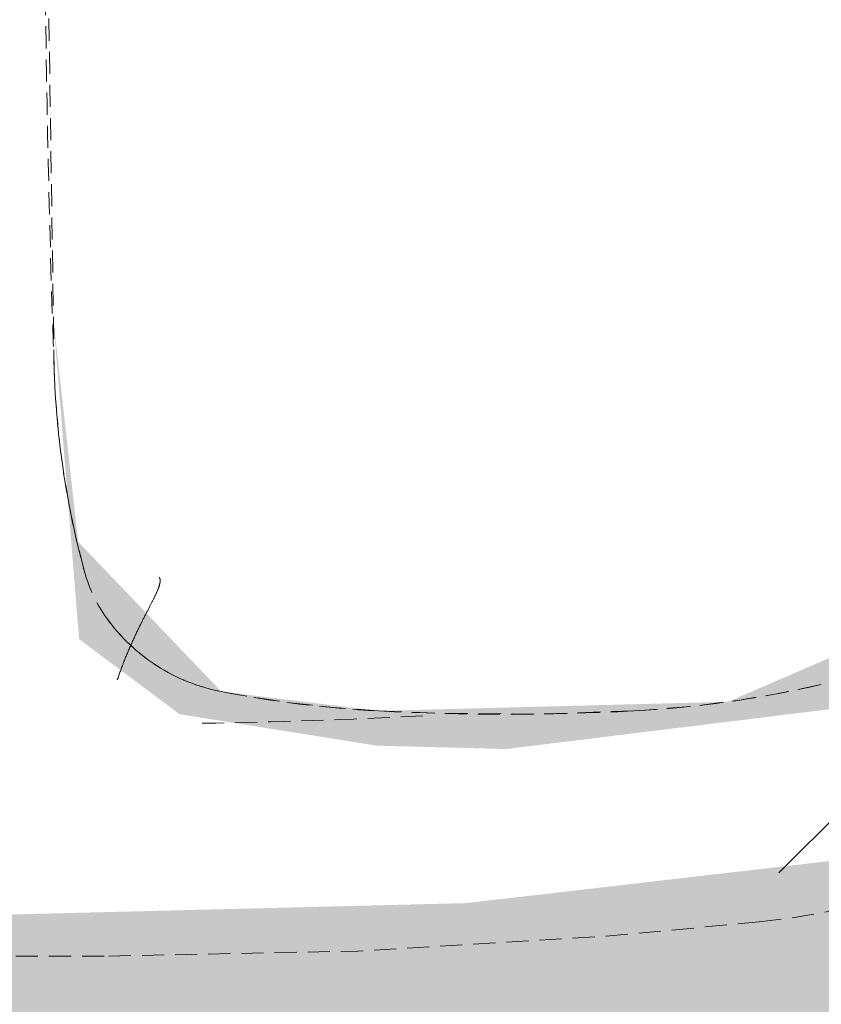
# Model space of a CAD drawing. Header units: millimetres. Extents: x 16156 to 91527, y 4646 to 113494.
# Tile 112 of 256: x 30584 to 30757, y 71408 to 71620. Entities that reach past the tile are written whole.
import ezdxf

# ---------------------------------------------------------------- set-up
doc = ezdxf.new("R2010")
doc.units = ezdxf.units.MM
doc.linetypes.add('ARC Demolished', pattern=[7.14375, 4.7625, -2.38125])
doc.layers.add('A--AR9__AlgVoorz', color=1, linetype='Continuous', lineweight=9)
doc.layers.add('A--L74__VasteSanitaireVoorz', color=1, linetype='ARC Demolished', lineweight=9)
pattern_1 = [(315, (-71668.44, 30474.26), (212.132, 212.132), [])]

# ---------------------------------------------------------------- blocks, each defined once
blk = doc.blocks.new('FP_34-AB-Begane grond - slooptekening')
at = {"layer": 'A--L74__VasteSanitaireVoorz'}
blk.add_line((-250, -37.47), (-250, -128.97), dxfattribs=at)
at = {"layer": 'A--L74__VasteSanitaireVoorz', "color": 240, "linetype": 'Continuous'}
for p, q in [((-242.66, -59.38), (-243.08, -59.6)), ((-242.66, -59.38), (-243.08, -59.6)), ((-242.25, -59.16), (-242.66, -59.38)), ((-242.25, -59.16), (-242.66, -59.38)), ((-241.83, -58.94), (-242.25, -59.16)), ((-241.83, -58.94), (-242.25, -59.16)), ((-241.42, -58.72), (-241.83, -58.94)), ((-241.42, -58.72), (-241.83, -58.94)), ((-241, -58.5), (-241.42, -58.72)), ((-241, -58.5), (-241.42, -58.72)), ((-246.33, -61.37), (-246.72, -61.59)), ((-246.33, -61.37), (-246.72, -61.59)), ((-245.93, -61.15), (-246.33, -61.37)), ((-245.93, -61.15), (-246.33, -61.37)), ((-245.53, -60.93), (-245.93, -61.15)), ((-245.53, -60.93), (-245.93, -61.15)), ((-245.13, -60.71), (-245.53, -60.93)), ((-245.13, -60.71), (-245.53, -60.93)), ((-244.72, -60.49), (-245.13, -60.71)), ((-244.72, -60.49), (-245.13, -60.71)), ((-244.31, -60.27), (-244.72, -60.49)), ((-244.31, -60.27), (-244.72, -60.49)), ((-243.9, -60.04), (-244.31, -60.27)), ((-243.9, -60.04), (-244.31, -60.27)), ((-243.49, -59.82), (-243.9, -60.04)), ((-243.49, -59.82), (-243.9, -60.04)), ((-243.08, -59.6), (-243.49, -59.82)), ((-243.08, -59.6), (-243.49, -59.82)), ((-250.08, -63.58), (-250.43, -63.8)), ((-250.08, -63.58), (-250.43, -63.8)), ((-249.73, -63.36), (-250.08, -63.58)), ((-249.73, -63.36), (-250.08, -63.58)), ((-249.37, -63.14), (-249.73, -63.36)), ((-249.37, -63.14), (-249.73, -63.36)), ((-249, -62.92), (-249.37, -63.14)), ((-249, -62.92), (-249.37, -63.14)), ((-248.63, -62.69), (-249, -62.92)), ((-248.63, -62.69), (-249, -62.92)), ((-248.26, -62.47), (-248.63, -62.69)), ((-248.26, -62.47), (-248.63, -62.69)), ((-247.88, -62.25), (-248.26, -62.47)), ((-247.88, -62.25), (-248.26, -62.47)), ((-247.5, -62.03), (-247.88, -62.25)), ((-247.5, -62.03), (-247.88, -62.25)), ((-247.11, -61.81), (-247.5, -62.03)), ((-247.11, -61.81), (-247.5, -62.03)), ((-246.72, -61.59), (-247.11, -61.81)), ((-246.72, -61.59), (-247.11, -61.81)), ((-253.01, -65.57), (-253.3, -65.79)), ((-253.01, -65.57), (-253.3, -65.79)), ((-252.71, -65.35), (-253.01, -65.57)), ((-252.71, -65.35), (-253.01, -65.57)), ((-252.4, -65.12), (-252.71, -65.35)), ((-252.4, -65.12), (-252.71, -65.35)), ((-252.09, -64.9), (-252.4, -65.12)), ((-252.09, -64.9), (-252.4, -65.12)), ((-251.77, -64.68), (-252.09, -64.9)), ((-251.77, -64.68), (-252.09, -64.9)), ((-251.45, -64.46), (-251.77, -64.68)), ((-251.45, -64.46), (-251.77, -64.68)), ((-251.12, -64.24), (-251.45, -64.46)), ((-251.12, -64.24), (-251.45, -64.46)), ((-250.78, -64.02), (-251.12, -64.24)), ((-250.78, -64.02), (-251.12, -64.24)), ((-250.43, -63.8), (-250.78, -64.02)), ((-250.43, -63.8), (-250.78, -64.02)), ((-255.56, -67.78), (-255.77, -68)), ((-255.56, -67.78), (-255.77, -68)), ((-255.35, -67.55), (-255.56, -67.78)), ((-255.35, -67.55), (-255.56, -67.78)), ((-255.12, -67.33), (-255.35, -67.55)), ((-255.12, -67.33), (-255.35, -67.55)), ((-254.88, -67.11), (-255.12, -67.33)), ((-254.88, -67.11), (-255.12, -67.33)), ((-254.64, -66.89), (-254.88, -67.11)), ((-254.64, -66.89), (-254.88, -67.11)), ((-254.39, -66.67), (-254.64, -66.89)), ((-254.39, -66.67), (-254.64, -66.89)), ((-254.13, -66.45), (-254.39, -66.67)), ((-254.13, -66.45), (-254.39, -66.67)), ((-253.86, -66.23), (-254.13, -66.45)), ((-253.86, -66.23), (-254.13, -66.45)), ((-253.58, -66.01), (-253.86, -66.23)), ((-253.58, -66.01), (-253.86, -66.23)), ((-253.3, -65.79), (-253.58, -66.01)), ((-253.3, -65.79), (-253.58, -66.01)), ((-257.25, -69.98), (-257.37, -70.21)), ((-257.25, -69.98), (-257.37, -70.21)), ((-257.12, -69.76), (-257.25, -69.98)), ((-257.12, -69.76), (-257.25, -69.98)), ((-256.99, -69.54), (-257.12, -69.76)), ((-256.99, -69.54), (-257.12, -69.76)), ((-256.84, -69.32), (-256.99, -69.54)), ((-256.84, -69.32), (-256.99, -69.54)), ((-256.69, -69.1), (-256.84, -69.32)), ((-256.69, -69.1), (-256.84, -69.32)), ((-256.52, -68.88), (-256.69, -69.1)), ((-256.52, -68.88), (-256.69, -69.1)), ((-256.35, -68.66), (-256.52, -68.88)), ((-256.35, -68.66), (-256.52, -68.88)), ((-256.17, -68.44), (-256.35, -68.66)), ((-256.17, -68.44), (-256.35, -68.66)), ((-255.98, -68.22), (-256.17, -68.44)), ((-255.98, -68.22), (-256.17, -68.44)), ((-255.77, -68), (-255.98, -68.22)), ((-255.77, -68), (-255.98, -68.22)), ((-257.93, -71.97), (-257.96, -72.19)), ((-257.93, -71.97), (-257.96, -72.19)), ((-257.9, -71.75), (-257.93, -71.97)), ((-257.9, -71.75), (-257.93, -71.97)), ((-257.85, -71.53), (-257.9, -71.75)), ((-257.85, -71.53), (-257.9, -71.75)), ((-257.8, -71.31), (-257.85, -71.53)), ((-257.8, -71.31), (-257.85, -71.53)), ((-257.73, -71.09), (-257.8, -71.31)), ((-257.73, -71.09), (-257.8, -71.31)), ((-257.65, -70.87), (-257.73, -71.09)), ((-257.65, -70.87), (-257.73, -71.09)), ((-257.57, -70.65), (-257.65, -70.87)), ((-257.57, -70.65), (-257.65, -70.87)), ((-257.47, -70.43), (-257.57, -70.65)), ((-257.47, -70.43), (-257.57, -70.65)), ((-257.37, -70.21), (-257.47, -70.43)), ((-257.37, -70.21), (-257.47, -70.43)), ((-257.96, -72.19), (-257.98, -72.41)), ((-257.96, -72.19), (-257.98, -72.41))]:
    blk.add_line(p, q, dxfattribs=at)
blk = doc.blocks.new('FP_35-AB-Begane grond - slooptekening')
at = {"layer": 'A--L74__VasteSanitaireVoorz', "flags": 128}
blk.add_lwpolyline([(-250, -128.97), (-248.93, -182.58), (-245.71, -236.1), (-242.66, -269.1)], dxfattribs=at)
blk = doc.blocks.new('FP_36-AB-Begane grond - slooptekening')
at = {"layer": 'A--L74__VasteSanitaireVoorz', "flags": 128}
blk.add_lwpolyline([(-242.66, -269.1), (-241.8, -275.95), (-240.66, -282.76), (-239.26, -289.52), (-237.59, -296.22), (-235.65, -302.84), (-233.45, -309.39), (-230.99, -315.83), (-228.27, -322.18), (-225.58, -327.85)], dxfattribs=at)
blk = doc.blocks.new('FP_59-AB-Begane grond - slooptekening')
at = {"layer": 'A--L74__VasteSanitaireVoorz'}
blk.add_line((-124.15, -117.2), (-20.71, -115.63), dxfattribs=at)
blk = doc.blocks.new('FP_60-AB-Begane grond - slooptekening')
at = {"layer": 'A--L74__VasteSanitaireVoorz', "flags": 128}
blk.add_lwpolyline([(-167.17, -123.72), (-159.83, -121.88), (-152.43, -120.33), (-144.97, -119.09), (-137.47, -118.14), (-129.93, -117.49), (-124.15, -117.2)], dxfattribs=at)
blk = doc.blocks.new('FP_61-AB-Begane grond - slooptekening')
at = {"layer": 'A--L74__VasteSanitaireVoorz', "color": 240, "linetype": 'Continuous'}
for p, q in [((-190.27, -130.86), (-190.5, -130.78)), ((-190.27, -130.86), (-190.5, -130.78)), ((-190.03, -130.94), (-190.27, -130.86)), ((-190.03, -130.94), (-190.27, -130.86)), ((-189.79, -131.02), (-190.03, -130.94)), ((-189.79, -131.02), (-190.03, -130.94)), ((-189.55, -131.11), (-189.79, -131.02)), ((-189.55, -131.11), (-189.79, -131.02)), ((-189.32, -131.19), (-189.55, -131.11)), ((-189.32, -131.19), (-189.55, -131.11)), ((-189.08, -131.27), (-189.32, -131.19)), ((-189.08, -131.27), (-189.32, -131.19)), ((-188.85, -131.35), (-189.08, -131.27)), ((-188.85, -131.35), (-189.08, -131.27)), ((-188.61, -131.44), (-188.85, -131.35)), ((-188.61, -131.44), (-188.85, -131.35)), ((-188.38, -131.52), (-188.61, -131.44)), ((-188.38, -131.52), (-188.61, -131.44)), ((-188.14, -131.61), (-188.38, -131.52)), ((-188.14, -131.61), (-188.38, -131.52)), ((-187.91, -131.69), (-188.14, -131.61)), ((-187.91, -131.69), (-188.14, -131.61)), ((-187.68, -131.78), (-187.91, -131.69)), ((-187.68, -131.78), (-187.91, -131.69)), ((-187.45, -131.87), (-187.68, -131.78)), ((-187.45, -131.87), (-187.68, -131.78)), ((-187.22, -131.96), (-187.45, -131.87)), ((-187.22, -131.96), (-187.45, -131.87)), ((-186.99, -132.04), (-187.22, -131.96)), ((-186.99, -132.04), (-187.22, -131.96)), ((-186.76, -132.13), (-186.99, -132.04)), ((-186.76, -132.13), (-186.99, -132.04)), ((-186.53, -132.22), (-186.76, -132.13)), ((-186.53, -132.22), (-186.76, -132.13)), ((-186.3, -132.31), (-186.53, -132.22)), ((-186.3, -132.31), (-186.53, -132.22)), ((-186.07, -132.4), (-186.3, -132.31)), ((-186.07, -132.4), (-186.3, -132.31)), ((-185.85, -132.49), (-186.07, -132.4)), ((-185.85, -132.49), (-186.07, -132.4)), ((-185.62, -132.58), (-185.85, -132.49)), ((-185.62, -132.58), (-185.85, -132.49)), ((-185.4, -132.68), (-185.62, -132.58)), ((-185.4, -132.68), (-185.62, -132.58)), ((-185.18, -132.77), (-185.4, -132.68)), ((-185.18, -132.77), (-185.4, -132.68)), ((-184.95, -132.86), (-185.18, -132.77)), ((-184.95, -132.86), (-185.18, -132.77)), ((-184.73, -132.95), (-184.95, -132.86)), ((-184.73, -132.95), (-184.95, -132.86)), ((-184.51, -133.05), (-184.73, -132.95)), ((-184.51, -133.05), (-184.73, -132.95)), ((-184.29, -133.14), (-184.51, -133.05)), ((-184.29, -133.14), (-184.51, -133.05)), ((-184.07, -133.23), (-184.29, -133.14)), ((-184.07, -133.23), (-184.29, -133.14)), ((-183.86, -133.33), (-184.07, -133.23)), ((-183.86, -133.33), (-184.07, -133.23)), ((-183.64, -133.42), (-183.86, -133.33)), ((-183.64, -133.42), (-183.86, -133.33)), ((-183.42, -133.51), (-183.64, -133.42)), ((-183.42, -133.51), (-183.64, -133.42)), ((-183.21, -133.61), (-183.42, -133.51)), ((-183.21, -133.61), (-183.42, -133.51)), ((-183, -133.7), (-183.21, -133.61)), ((-183, -133.7), (-183.21, -133.61)), ((-182.78, -133.8), (-183, -133.7)), ((-182.78, -133.8), (-183, -133.7)), ((-182.57, -133.89), (-182.78, -133.8)), ((-182.57, -133.89), (-182.78, -133.8)), ((-182.36, -133.98), (-182.57, -133.89)), ((-182.36, -133.98), (-182.57, -133.89)), ((-182.15, -134.08), (-182.36, -133.98)), ((-182.15, -134.08), (-182.36, -133.98)), ((-181.95, -134.17), (-182.15, -134.08)), ((-181.95, -134.17), (-182.15, -134.08)), ((-181.74, -134.27), (-181.95, -134.17)), ((-181.74, -134.27), (-181.95, -134.17)), ((-181.54, -134.36), (-181.74, -134.27)), ((-181.54, -134.36), (-181.74, -134.27)), ((-181.33, -134.46), (-181.54, -134.36)), ((-181.33, -134.46), (-181.54, -134.36)), ((-181.13, -134.55), (-181.33, -134.46)), ((-181.13, -134.55), (-181.33, -134.46)), ((-180.93, -134.65), (-181.13, -134.55)), ((-180.93, -134.65), (-181.13, -134.55)), ((-180.73, -134.74), (-180.93, -134.65)), ((-180.73, -134.74), (-180.93, -134.65)), ((-180.53, -134.84), (-180.73, -134.74)), ((-180.53, -134.84), (-180.73, -134.74)), ((-180.33, -134.93), (-180.53, -134.84)), ((-180.33, -134.93), (-180.53, -134.84)), ((-180.14, -135.02), (-180.33, -134.93)), ((-180.14, -135.02), (-180.33, -134.93)), ((-179.94, -135.12), (-180.14, -135.02)), ((-179.94, -135.12), (-180.14, -135.02)), ((-179.75, -135.21), (-179.94, -135.12)), ((-179.75, -135.21), (-179.94, -135.12)), ((-179.55, -135.3), (-179.75, -135.21)), ((-179.55, -135.3), (-179.75, -135.21)), ((-179.36, -135.4), (-179.55, -135.3)), ((-179.36, -135.4), (-179.55, -135.3)), ((-179.17, -135.49), (-179.36, -135.4)), ((-179.17, -135.49), (-179.36, -135.4)), ((-178.99, -135.58), (-179.17, -135.49)), ((-178.99, -135.58), (-179.17, -135.49)), ((-178.8, -135.67), (-178.99, -135.58)), ((-178.8, -135.67), (-178.99, -135.58)), ((-178.61, -135.76), (-178.8, -135.67)), ((-178.61, -135.76), (-178.8, -135.67)), ((-178.43, -135.86), (-178.61, -135.76)), ((-178.43, -135.86), (-178.61, -135.76)), ((-178.25, -135.95), (-178.43, -135.86)), ((-178.25, -135.95), (-178.43, -135.86)), ((-178.07, -136.04), (-178.25, -135.95)), ((-178.07, -136.04), (-178.25, -135.95)), ((-177.89, -136.13), (-178.07, -136.04)), ((-177.89, -136.13), (-178.07, -136.04)), ((-177.71, -136.22), (-177.89, -136.13)), ((-177.71, -136.22), (-177.89, -136.13)), ((-177.53, -136.31), (-177.71, -136.22)), ((-177.53, -136.31), (-177.71, -136.22)), ((-177.36, -136.39), (-177.53, -136.31)), ((-177.36, -136.39), (-177.53, -136.31)), ((-177.18, -136.48), (-177.36, -136.39)), ((-177.18, -136.48), (-177.36, -136.39)), ((-177.01, -136.57), (-177.18, -136.48)), ((-177.01, -136.57), (-177.18, -136.48)), ((-176.84, -136.66), (-177.01, -136.57)), ((-176.84, -136.66), (-177.01, -136.57)), ((-176.67, -136.74), (-176.84, -136.66)), ((-176.67, -136.74), (-176.84, -136.66)), ((-176.5, -136.83), (-176.67, -136.74)), ((-176.5, -136.83), (-176.67, -136.74)), ((-176.34, -136.91), (-176.5, -136.83)), ((-176.34, -136.91), (-176.5, -136.83)), ((-176.17, -137), (-176.34, -136.91)), ((-176.17, -137), (-176.34, -136.91)), ((-176.01, -137.08), (-176.17, -137)), ((-176.01, -137.08), (-176.17, -137)), ((-175.85, -137.16), (-176.01, -137.08)), ((-175.85, -137.16), (-176.01, -137.08)), ((-175.69, -137.25), (-175.85, -137.16)), ((-175.69, -137.25), (-175.85, -137.16)), ((-175.53, -137.33), (-175.69, -137.25)), ((-175.53, -137.33), (-175.69, -137.25)), ((-175.38, -137.41), (-175.53, -137.33)), ((-175.38, -137.41), (-175.53, -137.33)), ((-175.22, -137.49), (-175.38, -137.41)), ((-175.22, -137.49), (-175.38, -137.41)), ((-175.07, -137.57), (-175.22, -137.49)), ((-175.07, -137.57), (-175.22, -137.49)), ((-174.92, -137.64), (-175.07, -137.57)), ((-174.92, -137.64), (-175.07, -137.57)), ((-174.77, -137.72), (-174.92, -137.64)), ((-174.77, -137.72), (-174.92, -137.64)), ((-174.62, -137.8), (-174.77, -137.72)), ((-174.62, -137.8), (-174.77, -137.72)), ((-174.47, -137.87), (-174.62, -137.8)), ((-174.47, -137.87), (-174.62, -137.8)), ((-174.32, -137.95), (-174.47, -137.87)), ((-174.32, -137.95), (-174.47, -137.87)), ((-174.18, -138.02), (-174.32, -137.95)), ((-174.18, -138.02), (-174.32, -137.95)), ((-174.04, -138.09), (-174.18, -138.02)), ((-174.04, -138.09), (-174.18, -138.02)), ((-173.9, -138.16), (-174.04, -138.09)), ((-173.9, -138.16), (-174.04, -138.09)), ((-173.76, -138.23), (-173.9, -138.16)), ((-173.76, -138.23), (-173.9, -138.16)), ((-173.62, -138.3), (-173.76, -138.23)), ((-173.62, -138.3), (-173.76, -138.23)), ((-173.49, -138.37), (-173.62, -138.3)), ((-173.49, -138.37), (-173.62, -138.3)), ((-173.35, -138.44), (-173.49, -138.37)), ((-173.35, -138.44), (-173.49, -138.37)), ((-173.22, -138.5), (-173.35, -138.44)), ((-173.22, -138.5), (-173.35, -138.44)), ((-173.09, -138.57), (-173.22, -138.5)), ((-173.09, -138.57), (-173.22, -138.5)), ((-172.96, -138.63), (-173.09, -138.57)), ((-172.96, -138.63), (-173.09, -138.57)), ((-172.84, -138.7), (-172.96, -138.63)), ((-172.84, -138.7), (-172.96, -138.63)), ((-172.71, -138.76), (-172.84, -138.7)), ((-172.71, -138.76), (-172.84, -138.7)), ((-172.59, -138.82), (-172.71, -138.76)), ((-172.59, -138.82), (-172.71, -138.76)), ((-172.47, -138.88), (-172.59, -138.82)), ((-172.47, -138.88), (-172.59, -138.82)), ((-172.34, -138.93), (-172.47, -138.88)), ((-172.34, -138.93), (-172.47, -138.88)), ((-172.23, -138.99), (-172.34, -138.93)), ((-172.23, -138.99), (-172.34, -138.93)), ((-172.11, -139.05), (-172.23, -138.99)), ((-172.11, -139.05), (-172.23, -138.99)), ((-171.99, -139.1), (-172.11, -139.05)), ((-171.99, -139.1), (-172.11, -139.05)), ((-171.88, -139.15), (-171.99, -139.1)), ((-171.88, -139.15), (-171.99, -139.1)), ((-171.77, -139.2), (-171.88, -139.15)), ((-171.77, -139.2), (-171.88, -139.15)), ((-171.66, -139.25), (-171.77, -139.2)), ((-171.66, -139.25), (-171.77, -139.2)), ((-171.55, -139.3), (-171.66, -139.25)), ((-171.55, -139.3), (-171.66, -139.25)), ((-171.44, -139.35), (-171.55, -139.3)), ((-171.44, -139.35), (-171.55, -139.3)), ((-171.34, -139.39), (-171.44, -139.35)), ((-171.34, -139.39), (-171.44, -139.35)), ((-171.23, -139.44), (-171.34, -139.39)), ((-171.23, -139.44), (-171.34, -139.39)), ((-171.13, -139.48), (-171.23, -139.44)), ((-171.13, -139.48), (-171.23, -139.44)), ((-171.03, -139.52), (-171.13, -139.48)), ((-171.03, -139.52), (-171.13, -139.48)), ((-170.93, -139.56), (-171.03, -139.52)), ((-170.93, -139.56), (-171.03, -139.52)), ((-170.84, -139.6), (-170.93, -139.56)), ((-170.84, -139.6), (-170.93, -139.56)), ((-170.74, -139.63), (-170.84, -139.6)), ((-170.74, -139.63), (-170.84, -139.6)), ((-170.65, -139.67), (-170.74, -139.63)), ((-170.65, -139.67), (-170.74, -139.63)), ((-170.56, -139.7), (-170.65, -139.67)), ((-170.56, -139.7), (-170.65, -139.67)), ((-170.46, -139.74), (-170.56, -139.7)), ((-170.46, -139.74), (-170.56, -139.7)), ((-170.38, -139.77), (-170.46, -139.74)), ((-170.38, -139.77), (-170.46, -139.74)), ((-170.29, -139.79), (-170.38, -139.77)), ((-170.29, -139.79), (-170.38, -139.77)), ((-170.2, -139.82), (-170.29, -139.79)), ((-170.2, -139.82), (-170.29, -139.79)), ((-170.12, -139.85), (-170.2, -139.82)), ((-170.12, -139.85), (-170.2, -139.82)), ((-170.04, -139.87), (-170.12, -139.85)), ((-170.04, -139.87), (-170.12, -139.85)), ((-169.96, -139.89), (-170.04, -139.87)), ((-169.96, -139.89), (-170.04, -139.87)), ((-169.88, -139.91), (-169.96, -139.89)), ((-169.88, -139.91), (-169.96, -139.89)), ((-169.8, -139.93), (-169.88, -139.91)), ((-169.8, -139.93), (-169.88, -139.91)), ((-169.72, -139.95), (-169.8, -139.93)), ((-169.72, -139.95), (-169.8, -139.93)), ((-169.65, -139.96), (-169.72, -139.95)), ((-169.65, -139.96), (-169.72, -139.95)), ((-169.58, -139.98), (-169.65, -139.96)), ((-169.58, -139.98), (-169.65, -139.96)), ((-169.51, -139.99), (-169.58, -139.98)), ((-169.51, -139.99), (-169.58, -139.98)), ((-169.44, -140), (-169.51, -139.99)), ((-169.44, -140), (-169.51, -139.99)), ((-169.37, -140.01), (-169.44, -140)), ((-169.37, -140.01), (-169.44, -140)), ((-169.3, -140.01), (-169.37, -140.01)), ((-169.3, -140.01), (-169.37, -140.01)), ((-169.24, -140.02), (-169.3, -140.01)), ((-169.24, -140.02), (-169.3, -140.01)), ((-169.18, -140.02), (-169.24, -140.02)), ((-169.18, -140.02), (-169.24, -140.02)), ((-169.11, -140.02), (-169.18, -140.02)), ((-169.11, -140.02), (-169.18, -140.02)), ((-169.05, -140.02), (-169.11, -140.02)), ((-169.05, -140.02), (-169.11, -140.02)), ((-168.99, -140.02), (-169.05, -140.02)), ((-168.99, -140.02), (-169.05, -140.02)), ((-168.94, -140.01), (-168.99, -140.02)), ((-168.94, -140.01), (-168.99, -140.02)), ((-168.88, -140.01), (-168.94, -140.01)), ((-168.88, -140.01), (-168.94, -140.01)), ((-168.83, -140), (-168.88, -140.01)), ((-168.83, -140), (-168.88, -140.01)), ((-168.77, -139.99), (-168.83, -140)), ((-168.77, -139.99), (-168.83, -140)), ((-168.72, -139.97), (-168.77, -139.99)), ((-168.72, -139.97), (-168.77, -139.99)), ((-168.67, -139.96), (-168.72, -139.97)), ((-168.67, -139.96), (-168.72, -139.97)), ((-168.63, -139.94), (-168.67, -139.96)), ((-168.63, -139.94), (-168.67, -139.96)), ((-168.58, -139.93), (-168.63, -139.94)), ((-168.58, -139.93), (-168.63, -139.94)), ((-168.53, -139.91), (-168.58, -139.93)), ((-168.53, -139.91), (-168.58, -139.93)), ((-168.49, -139.88), (-168.53, -139.91)), ((-168.49, -139.88), (-168.53, -139.91)), ((-168.45, -139.86), (-168.49, -139.88)), ((-168.45, -139.86), (-168.49, -139.88)), ((-168.4, -139.83), (-168.45, -139.86)), ((-168.4, -139.83), (-168.45, -139.86))]:
    blk.add_line(p, q, dxfattribs=at)
at = {"layer": 'A--L74__VasteSanitaireVoorz', "flags": 128}
blk.add_lwpolyline([(-193.01, -153.2), (-192.68, -151.64), (-192.28, -150.1), (-191.83, -148.58), (-191.31, -147.08), (-190.73, -145.59), (-190.09, -144.14), (-189.4, -142.7), (-188.65, -141.3), (-187.84, -139.93), (-186.98, -138.59), (-186.06, -137.29), (-185.1, -136.03), (-184.08, -134.8), (-183.02, -133.62), (-181.91, -132.48), (-180.76, -131.38), (-179.56, -130.34), (-178.32, -129.34), (-177.13, -128.45)], dxfattribs=at)
blk = doc.blocks.new('FP_62-AB-Begane grond - slooptekening')
at = {"layer": 'A--L74__VasteSanitaireVoorz', "flags": 128}
blk.add_lwpolyline([(-197.17, -187.05), (-196.46, -177.29), (-195.37, -167.57), (-193.88, -157.9), (-193.01, -153.2)], dxfattribs=at)
blk = doc.blocks.new('FP_63-AB-Begane grond - slooptekening')
at = {"layer": 'A--L74__VasteSanitaireVoorz', "flags": 128}
blk.add_lwpolyline([(-197.17, -242.05), (-197.85, -221.06), (-197.69, -200.06), (-197.17, -187.05)], dxfattribs=at)
blk = doc.blocks.new('FP_64-AB-Begane grond - slooptekening')
at = {"layer": 'A--L74__VasteSanitaireVoorz', "flags": 128}
blk.add_lwpolyline([(-191.49, -282.47), (-193.41, -273.3), (-194.97, -264.06), (-196.16, -254.77), (-196.97, -245.43), (-197.17, -242.05)], dxfattribs=at)
blk = doc.blocks.new('74_PF_wastafel 50x38_sphinx300_un - 74_PF_wastafel 50x38_sphinx300_un-V24-AB-Begane grond - slooptekening')
at = {"layer": 'A--L74__VasteSanitaireVoorz'}
h = blk.add_hatch(dxfattribs=at)
h.set_pattern_fill('FP_26', color=256, style=0, pattern_type=2)
h.set_pattern_definition(pattern_1)
h.paths.add_polyline_path([(-241, -116.48), (-233.7, -268.16), (-215.2, -327.45), (-197.17, -346.56), (-170.15, -358.81), (-89.76, -368.68), (130.18, -365.62), (186.53, -353.21), (215.2, -327.45), (228.1, -296.72), (238.6, -205.95), (241, -109.7), (241, -37.47), (-241, -37.47), (-241, -115.02)])
h.paths.add_polyline_path([(-241, -37.47), (31.39, -54.89), (12.37, -62.63), (16.9, -79.53), (12.37, -103.97), (21.83, -107.9), (171.07, -117.2), (190.23, -130.45), (201.42, -158.35), (205.39, -214.55), (195.86, -292.13), (181.55, -313.8), (159.64, -327.65), (107.45, -338.74), (-22.22, -342.46), (-151, -330.05), (-173.72, -320.56), (-195.86, -292.13), (-202.64, -263.43), (-204.66, -186.66), (-193.01, -134.79), (-175.58, -118.87), (-146.97, -111.8), (-19.79, -107.86), (-15.16, -103.78), (-12.37, -87.37), (-16.9, -70.47), (-12.37, -57.41), (-181.5, -42.66)])
h = blk.add_hatch(dxfattribs=at)
h.set_pattern_fill('FP_26', color=256, style=0, pattern_type=2)
h.set_pattern_definition(pattern_1)
h.paths.add_polyline_path([(-241, -116.48), (-233.7, -268.16), (-215.2, -327.45), (-197.17, -346.56), (-170.15, -358.81), (-89.76, -368.68), (130.18, -365.62), (186.53, -353.21), (215.2, -327.45), (228.1, -296.72), (238.6, -205.95), (241, -109.7), (241, -37.47), (-241, -37.47), (-241, -115.02)])
h.paths.add_polyline_path([(-241, -37.47), (31.39, -54.89), (12.37, -62.63), (16.9, -79.53), (12.37, -103.97), (21.83, -107.9), (171.07, -117.2), (190.23, -130.45), (201.42, -158.35), (205.39, -214.55), (195.86, -292.13), (181.55, -313.8), (159.64, -327.65), (107.45, -338.74), (-22.22, -342.46), (-151, -330.05), (-173.72, -320.56), (-195.86, -292.13), (-202.64, -263.43), (-204.66, -186.66), (-193.01, -134.79), (-175.58, -118.87), (-146.97, -111.8), (-19.79, -107.86), (-15.16, -103.78), (-12.37, -87.37), (-16.9, -70.47), (-12.37, -57.41), (-181.5, -42.66)])
h = blk.add_hatch(dxfattribs=at)
h.set_pattern_fill('FP_26', color=256, style=0, pattern_type=2)
h.set_pattern_definition(pattern_1)
h.paths.add_polyline_path([(-197.89, -214.55), (-191.49, -282.47), (-172.77, -312.04), (-132.33, -327.45), (-106.8, -331.27), (31.39, -334.56), (145.35, -323.84), (173.45, -310.97), (195.21, -262.39), (197.17, -187.05), (193.01, -153.2), (160.72, -122.36), (124.15, -117.2), (21.43, -117.67), (19.92, -188.5), (22.22, -205.95), (11.5, -219.92), (-5.95, -222.22), (-19.92, -211.5), (-22.22, -194.05), (-19.51, -173.43), (-21.74, -115.4), (-167.17, -123.72), (-193.83, -158.35), (-197.67, -205.95)])
h = blk.add_hatch(dxfattribs=at)
h.set_pattern_fill('FP_26', color=256, style=0, pattern_type=2)
h.set_pattern_definition(pattern_1)
h.paths.add_polyline_path([(-197.89, -214.55), (-191.49, -282.47), (-172.77, -312.04), (-132.33, -327.45), (-106.8, -331.27), (31.39, -334.56), (145.35, -323.84), (173.45, -310.97), (195.21, -262.39), (197.17, -187.05), (193.01, -153.2), (160.72, -122.36), (124.15, -117.2), (21.43, -117.67), (19.92, -188.5), (22.22, -205.95), (11.5, -219.92), (-5.95, -222.22), (-19.92, -211.5), (-22.22, -194.05), (-19.51, -173.43), (-21.74, -115.4), (-167.17, -123.72), (-193.83, -158.35), (-197.67, -205.95)])
for centre, radius, start, end in [((0, -3649.67), 3534.65, 90.34124, 92.01283), ((-117.51, -306.2), 189.12, 92.0128, 105.2254), ((-158.99, -153.78), 31.16, 105.2254, 125.6177), ((-153.97, -160.79), 39.77, 125.6177, 169.0021), ((1090.63, -128.97), 1290.63, 180.891, 183), ((47.1, -199.86), 244.61, 169.0021, 176.9979), ((327.2, -214.55), 525.09, 176.9979, 183.0021), ((36.78, -229.78), 234.27, 183.0021, 192.9979)]:
    blk.add_arc(centre, radius, start, end, dxfattribs=at)
for name in ['FP_34-AB-Begane grond - slooptekening', 'FP_59-AB-Begane grond - slooptekening', 'FP_60-AB-Begane grond - slooptekening', 'FP_35-AB-Begane grond - slooptekening', 'FP_61-AB-Begane grond - slooptekening', 'FP_62-AB-Begane grond - slooptekening', 'FP_63-AB-Begane grond - slooptekening', 'FP_64-AB-Begane grond - slooptekening', 'FP_36-AB-Begane grond - slooptekening']:
    blk.add_blockref(name, (0, 0), dxfattribs=at)

msp = doc.modelspace()

# ---------------------------------------------------------------- hatches: boundary and pattern name
at = {"layer": 'A--AR9__AlgVoorz'}
h = msp.add_hatch(color=7, dxfattribs=at)
h.paths.add_polyline_path([(30511.72, 71909.44), (30530.73, 71656.07), (30536.88, 71656.07), (30553.79, 71651.54), (30561.63, 71663.01), (30563.81, 71668.44), (30571.3, 71674.88), (30544.73, 71685.35), (30531.67, 71680.82), (30516.91, 71849.95)])
h.paths.add_polyline_path([(32454.26, 59236.44), (32464.26, 59236.44), (32464.26, 59341.44), (32474.26, 59341.44), (32474.26, 64641.44), (35124.26, 64641.44), (35124.26, 64591.44), (35924.26, 64591.44), (35924.26, 64641.44), (37524.26, 64641.44), (37524.26, 64591.44), (38324.26, 64591.44), (38324.26, 64641.44), (42764.26, 64641.44), (42770.94, 64552.44), (44744.24, 64552.44), (44744.24, 64641.44), (48798.26, 64641.44), (48800.76, 66103.44), (35035.69, 66103.44), (35035.69, 66090.94), (32470.07, 66090.94), (32470.07, 66383.44), (32309.25, 66383.44), (32309.25, 70583.44), (32470.07, 70583.44), (32470.07, 72383.44), (32409.25, 72383.44), (32409.25, 76191.44), (30474.26, 76191.44), (30474.26, 71910.44), (30737.69, 71902.52), (30785.23, 71890.99), (30818.29, 71869.66), (30833.07, 71838.59), (30842.94, 71758.2), (30839.24, 71534.56), (30820.82, 71471.27), (30801.71, 71453.24), (30770.98, 71440.35), (30680.21, 71429.84), (30583.96, 71427.44), (30474.26, 71426.44), (30474.26, 64638.44), (30430.51, 64638.44), (30422.76, 63728.44), (30406.76, 63728.44), (30406.76, 63748.44), (30356.76, 63763.44), (30351.76, 64323.36), (25792.26, 64323.36), (25792.26, 64258.44), (25697.26, 64258.44), (25697.26, 63358.44), (25792.26, 63358.44), (25792.26, 62398.44), (30226.76, 62398.44), (30226.76, 63748.44), (30396.76, 63748.44), (30396.76, 63658.44), (30474.26, 63658.44), (30474.26, 60645.44), (30424.26, 60645.44), (30425.01, 59845.44), (30474.26, 59845.44), (30472.33, 59631.44), (30464.26, 59631.44), (30464.26, 59341.44), (30474.26, 59341.44), (30475.85, 59236.44), (32179.26, 59236.44)])
h.paths.add_polyline_path([(26865.99, 59341.44), (30374.26, 59341.44), (30374.26, 63658.44), (30351.76, 63658.44), (30346.76, 62298.44), (25697.26, 62298.44), (25697.26, 59341.44), (26850.34, 59341.44)])
h.paths.add_polyline_path([(32574.26, 59341.44), (34248.26, 59341.44), (34248.26, 64491.44), (36074.26, 64491.44), (36074.26, 64541.44), (32574.26, 64541.44), (32574.26, 59388.09)])
h.paths.add_polyline_path([(27756.89, 59359.44), (26450.81, 59364.73), (26450.81, 59959.44), (28550.81, 59959.44), (28550.81, 59359.44), (27805.2, 59359.44)])
h.paths.add_polyline_path([(27245.98, 59415.47), (27327.76, 59481.66), (27345.68, 59512.06), (27360.97, 59554.5), (27330.4, 59495.53), (27303.79, 59458.28), (27278.09, 59436.28), (27257.56, 59421.59), (27247.89, 59416.48)])
h.paths.add_polyline_path([(26939.08, 59458.39), (26916.72, 59482.8), (26937.57, 59460.38)])
h.paths.add_polyline_path([(27130.13, 59377.86), (27180.07, 59384.88), (27200.4, 59396.94), (27266.58, 59431.86), (27308.48, 59474.36), (27284.2, 59453.59), (27186.47, 59394.52), (27148.8, 59389.54), (27066.87, 59389.19), (26973.54, 59438.81), (26994.79, 59415.46), (26980.04, 59422.72), (26950.22, 59445.82), (26886.61, 59529.51), (26926.41, 59466.05), (26974.94, 59422.72), (27020.92, 59397.71), (27073.29, 59382.07), (27128.18, 59377.86)])
h.paths.add_polyline_path([(27829.16, 59415.47), (27910.94, 59481.66), (27928.86, 59512.06), (27944.15, 59554.5), (27913.58, 59495.53), (27886.97, 59458.28), (27863.06, 59438.4), (27840.74, 59421.59), (27830.63, 59416.24)])
h.paths.add_polyline_path([(27522.25, 59458.39), (27499.9, 59482.8), (27520.75, 59460.38)])
h.paths.add_polyline_path([(27727.28, 59377.86), (27763.24, 59384.88), (27783.58, 59396.94), (27849.76, 59431.86), (27891.66, 59474.36), (27869.98, 59455.39), (27769.64, 59394.52), (27731.98, 59389.54), (27650.05, 59389.19), (27556.72, 59438.81), (27577.97, 59415.46), (27563.22, 59422.72), (27533.4, 59445.82), (27469.79, 59529.51), (27509.58, 59466.05), (27558.12, 59422.72), (27601.27, 59398.97), (27655.85, 59382.2), (27711.36, 59377.86)])
h.paths.add_polyline_path([(26994.79, 59424.68), (26989.27, 59435.83), (26994.13, 59425.25)])
h.paths.add_polyline_path([(27577.97, 59424.68), (27572.45, 59435.83), (27577.31, 59425.25)])
h.paths.add_polyline_path([(26894.77, 59545.4), (26878.81, 59634.44), (26885.51, 59572.69), (26891.4, 59554.57)])
h.paths.add_polyline_path([(27477.95, 59545.4), (27461.99, 59634.44), (27468.69, 59572.69), (27474.16, 59555.72)])
h.paths.add_polyline_path([(27345.35, 59545.4), (27361.03, 59596.09), (27354.72, 59588.01), (27348.18, 59572.69), (27346.42, 59555.72)])
h.paths.add_polyline_path([(27928.52, 59545.4), (27944.21, 59596.09), (27937.9, 59588.01), (27931.36, 59572.69), (27929.6, 59555.72)])
h.paths.add_polyline_path([(27367.61, 59699.19), (27326.56, 59788.57), (27322.86, 59780.96), (27292.69, 59813.02), (27302.98, 59796.4), (27350.79, 59735.95), (27367.61, 59699)])
h.paths.add_polyline_path([(27367.41, 59565.39), (27374.37, 59607.54), (27376.71, 59645.89), (27373.73, 59613.53), (27367.73, 59569.89)])
h.paths.add_polyline_path([(27950.79, 59699.19), (27909.73, 59788.57), (27906.04, 59780.96), (27875.87, 59813.02), (27886.16, 59796.4), (27933.97, 59735.95), (27950.79, 59699)])
h.paths.add_polyline_path([(27950.59, 59565.39), (27957.55, 59607.54), (27959.89, 59645.89), (27956.91, 59613.53), (27950.91, 59569.89)])
h.paths.add_polyline_path([(27389.23, 59579), (27393.08, 59614.35), (27389.37, 59580.39)])
h.paths.add_polyline_path([(27972.41, 59579), (27972.95, 59580.79), (27972.55, 59580.39)])
h.paths.add_polyline_path([(27951.15, 59595.71), (27953.89, 59654.73), (27951.22, 59620.38), (27951.11, 59599.43)])
h.paths.add_polyline_path([(27367.97, 59595.71), (27370.71, 59654.73), (27368.04, 59620.38), (27367.93, 59599.43)])
h.paths.add_polyline_path([(26928.21, 59799), (26951.8, 59809.06), (26993.99, 59846.17), (26980.61, 59846.17), (26956.95, 59826.18), (26936.05, 59806.41)])
h.paths.add_polyline_path([(26866.78, 59679.4), (26891.6, 59740.2), (26928.21, 59799), (26914.57, 59789.69), (26893.18, 59754.65), (26873.08, 59704.67), (26867.69, 59688.09)])
h.paths.add_polyline_path([(27511.39, 59799), (27534.98, 59809.06), (27577.17, 59846.17), (27563.79, 59846.17), (27540.13, 59826.18), (27519.22, 59806.41)])
h.paths.add_polyline_path([(27449.96, 59679.4), (27474.77, 59740.2), (27511.39, 59799), (27497.75, 59789.69), (27476.36, 59754.65), (27456.26, 59704.67), (27450.87, 59688.09)])
h.paths.add_polyline_path([(26882.5, 59684.59), (26893.18, 59728.22), (26885.06, 59713.94), (26881.88, 59685.04)])
h.paths.add_polyline_path([(27465.68, 59684.59), (27476.36, 59728.22), (27469.96, 59720.08), (27465.06, 59685.04)])
h.paths.add_polyline_path([(27357.62, 59684.59), (27355.75, 59692.36), (27356.81, 59686.74)])
h.paths.add_polyline_path([(27940.8, 59684.59), (27938.93, 59692.36), (27939.99, 59686.74)])
h.paths.add_polyline_path([(27358.39, 59699), (27357.58, 59705.4), (27358.31, 59699.19)])
h.paths.add_polyline_path([(27359.75, 59686.15), (27359.1, 59694.75), (27359.69, 59686.74)])
h.paths.add_polyline_path([(27941.57, 59699), (27940.76, 59705.4), (27941.49, 59699.19)])
h.paths.add_polyline_path([(27942.93, 59686.15), (27942.28, 59694.75), (27942.87, 59686.74)])
h.paths.add_polyline_path([(26919.78, 59767.21), (26947.42, 59799.83), (26920.31, 59767.88)])
h.paths.add_polyline_path([(26898.32, 59723.34), (26916.61, 59758.67), (26900, 59727.71)])
h.paths.add_polyline_path([(27502.96, 59767.21), (27530.6, 59799.83), (27503.49, 59767.88)])
h.paths.add_polyline_path([(27481.5, 59723.34), (27499.78, 59758.67), (27483.18, 59727.71)])
h.paths.add_polyline_path([(27893.03, 59807.12), (27848.27, 59846.23), (27799.17, 59872.6), (27748.36, 59887.17), (27703.24, 59891.03), (27667.33, 59883.54), (27703.24, 59887.17), (27801.23, 59866.7), (27887.25, 59811.33), (27892.61, 59807.42)])
h.paths.add_polyline_path([(27309.85, 59807.12), (27265.09, 59846.23), (27215.99, 59872.6), (27164.26, 59887.37), (27120.06, 59891.03), (27084.15, 59883.54), (27130.13, 59885.76), (27218.05, 59866.7), (27304.07, 59811.33), (27309.44, 59807.42)])
h.paths.add_polyline_path([(27536.37, 59809.64), (27566.3, 59827.66), (27544.48, 59815.42)])
h.paths.add_polyline_path([(26953.2, 59809.64), (26983.13, 59827.66), (26961.3, 59815.42)])
h.paths.add_polyline_path([(27581.06, 59840.25), (27620.44, 59859.61), (27587.28, 59843.46)])
h.paths.add_polyline_path([(26997.88, 59840.25), (27037.26, 59859.61), (27004.1, 59843.46)])
h.paths.add_polyline_path([(27629.1, 59863.32), (27674.49, 59871.47), (27630.33, 59863.55)])
h.paths.add_polyline_path([(27045.92, 59863.32), (27091.31, 59871.47), (27047.15, 59863.55)])
h.paths.add_polyline_path([(27197.57, 59869.42), (27149.23, 59880.7), (27166.18, 59875.18), (27197.42, 59869.44)])
h.paths.add_polyline_path([(27780.75, 59869.42), (27732.4, 59880.7), (27749.36, 59875.18), (27780.59, 59869.44)])
h.paths.add_polyline_path([(36185.75, 64491.44), (39974.26, 64491.44), (39974.26, 64541.44), (36174.26, 64541.44), (36174.26, 64491.44), (36182.35, 64491.44)])
h.paths.add_polyline_path([(30688.81, 71463.05), (30766.39, 71472.59), (30785.23, 71483.6), (30804.3, 71517.44), (30813.77, 71578.69), (30813.77, 71758.2), (30805.53, 71815.03), (30788.06, 71850), (30766.39, 71864.3), (30737.69, 71871.08), (30660.92, 71873.1), (30608.3, 71860.98), (30593.13, 71844.03), (30586.06, 71815.42), (30582.12, 71688.14), (30591.46, 71792.59), (30603.23, 71840.22), (30632.61, 71862.27), (30688.81, 71866.34), (30756.73, 71859.93), (30786.3, 71841.22), (30801.71, 71800.77), (30808.82, 71699.83), (30809.22, 71646.23), (30801.71, 71536.12), (30781.64, 71492.72), (30736.65, 71473.23), (30661.31, 71471.27), (30627.46, 71475.43), (30596.61, 71507.72), (30591.25, 71555.8), (30596.81, 71486.73), (30618.48, 71470.55), (30660.92, 71463.78), (30680.21, 71463.28)])
h.paths.add_polyline_path([(30674.26, 71645.44), (30690.52, 71652.18), (30697.26, 71668.44), (30690.52, 71684.71), (30674.26, 71691.44), (30668.31, 71683.69), (30671.42, 71682.36), (30668.31, 71653.11), (30668.31, 71646.23)])
h.paths.add_polyline_path([(31050.76, 76241.44), (31850.76, 76241.44), (31850.76, 76291.44), (31900.76, 76291.44), (31900.76, 76351.44), (31000.76, 76351.44), (31000.76, 76291.44), (31050.76, 76291.44)])

# ---------------------------------------------------------------- block references
at = {"layer": 'A--L74__VasteSanitaireVoorz', "rotation": 89.99999999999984}
msp.add_blockref('74_PF_wastafel 50x38_sphinx300_un - 74_PF_wastafel 50x38_sphinx300_un-V24-AB-Begane grond - slooptekening', (30474.26, 71668.44), dxfattribs=at)

doc.saveas('drawing.dxf')
